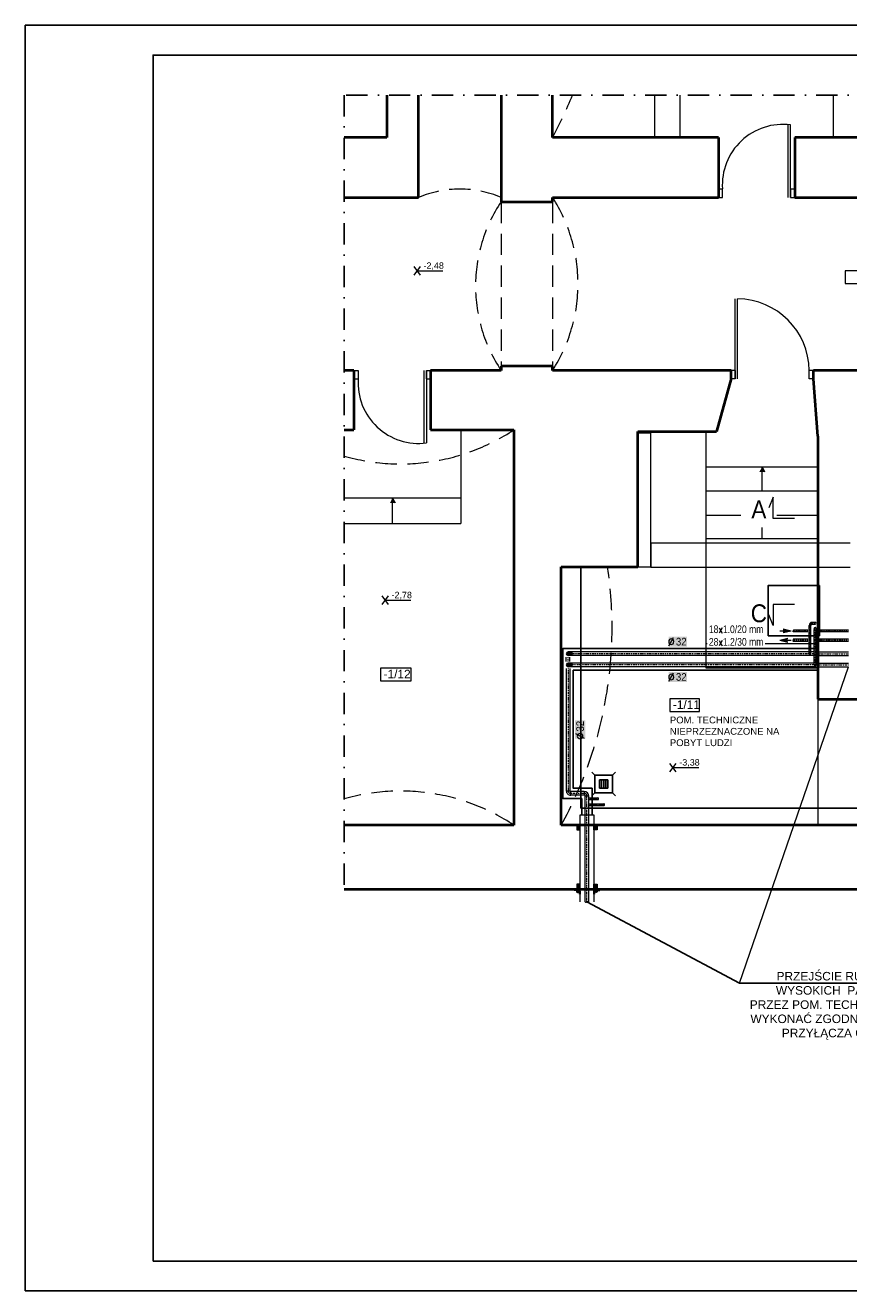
# Model space of a CAD drawing. Header units: millimetres. Extents: x -368 to 1732, y 4913 to 6398.
# Tile 1 of 24: x -368 to 598, y 4913 to 6398. Entities that reach past the tile are written whole.
import ezdxf
from ezdxf.enums import TextEntityAlignment as Align
from ezdxf.lldxf.tags import DXFTag

# ---------------------------------------------------------------- set-up
doc = ezdxf.new("R2010")
doc.units = ezdxf.units.MM
for name, pattern in [('ACAD_ISO08W100', [36, 24, -3, 6, -3]), ('CONTINOUS', [0]), ('DASHDOT2', [0.5, 0.25, -0.125, 0, -0.125]), ('DASHED', [0.75, 0.5, -0.25])]:
    doc.linetypes.add(name, pattern=pattern)
for name, color, linetype in [('-- Budynek', 7, 'Continuous'), ('-- K_SANIT', 131, 'CONTINOUS'), ('-- Profil_Opis', 11, 'Continuous'), ('-- RAMKA', 11, 'Continuous'), ('-- węzeł', 11, 'Continuous')]:
    doc.layers.add(name, color=color, linetype=linetype)
for name, color, linetype, lineweight in [('-- CO_opis', 11, 'Continuous', 0), ('-- CO_p', 51, 'Continuous', 9), ('-- CO_rury', 11, 'Continuous', 9), ('-- CO_z', 51, 'Continuous', 9), ('-- istn. instalacja', 11, 'Continuous', 5), ('_NOŚNE', 73, 'Continuous', 40), ('A30_DRZWI', 3, 'Continuous', 15), ('Dodatki', 11, 'Continuous', 9), ('OPISY', 1, 'Continuous', 9), ('PRZERYWANA', 50, 'DASHED', 15)]:
    doc.layers.add(name, color=color, linetype=linetype, lineweight=lineweight)
doc.styles.add('A', font='arial.ttf', dxfattribs={"width": 0.9})
doc.styles.add('INSTADT', font='arial.ttf', dxfattribs={"width": 0.9})
doc.styles.add('R', font='romans.shx')
doc.styles.get("Standard").update_dxf_attribs({"font": 'arial.ttf'})
tags = doc.linetypes.add('DASH', pattern=[15, 10, -5]).pattern_tags.tags
tags[6:7] = [DXFTag(74, 4), DXFTag(75, 0), DXFTag(340, '0'), DXFTag(46, 0.0), DXFTag(50, 0.0), DXFTag(44, 0.0), DXFTag(45, 0.0)]
tags[4:5] = [DXFTag(74, 4), DXFTag(75, 0), DXFTag(340, '0'), DXFTag(46, 0.0), DXFTag(50, 0.0), DXFTag(44, 0.0), DXFTag(45, 0.0)]

# ---------------------------------------------------------------- blocks, each defined once
blk = doc.blocks.new('*U5')
at = {"layer": '-- RAMKA', "color": 50}
blk.add_line((0, 2970), (300, 2970), dxfattribs=at)
blk.add_lwpolyline([(0, 2970), (4200, 2970), (4200, 0), (0, 0)], close=True, dxfattribs=at)
at = {"layer": '-- RAMKA', "color": 11}
blk.add_lwpolyline([(300, 69.4), (4130, 69.4), (4130, 2900), (300, 2900)], close=True, dxfattribs=at)
blk = doc.blocks.new('-- fi_średnica_k')
blk.add_hatch(color=251).paths.add_polyline_path([(21.4, 32), (-21.4, 32), (-21.4, 8), (21.4, 8)])
at = {"insert": (-6.8, 20), "char_height": 20, "width": 56.29, "attachment_point": 6, "style": 'R'}
blk.add_mtext('{\\C11;%%C}', dxfattribs=at)
at = {"color": 7, "style": 'A', "width": 0.9, "flags": 12}
blk.add_attdef('SR', text='', height=18, dxfattribs=at).set_placement((8, 20), align=Align.MIDDLE_CENTER)
blk = doc.blocks.new('*U768')
at = {"color": 0, "ltscale": 10}
for p, q in [((-791, 21), (-633, 21)), ((-791, -21), (-633, -21))]:
    blk.add_line(p, q, dxfattribs=at)
at = {"color": 50, "linetype": 'DASHDOT2', "ltscale": 40}
blk.add_line((-791, 0), (-633, 0), dxfattribs=at)
blk = doc.blocks.new('-- KOLANO 2D 32')
at = {"color": 0, "ltscale": 2}
for points in [[(-2.1, 0), (-2.1, 0), (2.1, 0), (2.1, 0)], [(3.2, 5.3), (3.2, 5.3), (3.2, 1.1), (3.2, 1.1)]]:
    blk.add_lwpolyline(points, dxfattribs=at)
at = {"color": 0, "linetype": 'ByBlock'}
for radius in [5.32, 1.08]:
    blk.add_arc((3.2, 0), radius, 90, 180, dxfattribs=at)
at = {"color": 50, "linetype": 'ByBlock'}
blk.add_arc((3.2, 0), 3.2, 90, 180, dxfattribs=at)
blk = doc.blocks.new('*U56')
blk.add_blockref('-- KOLANO 2D 32', (0, 0))
blk = doc.blocks.new('*U562')
at = {"color": 0, "ltscale": 10}
for p, q in [((161, 21), (1402, 21)), ((161, -21), (1402, -21))]:
    blk.add_line(p, q, dxfattribs=at)
at = {"color": 50, "linetype": 'DASHDOT2', "ltscale": 40}
blk.add_line((161, 0), (1402, 0), dxfattribs=at)
blk = doc.blocks.new('-- WGC')
h = blk.add_hatch()
h.set_pattern_fill('AR-RSHKE', color=50, scale=0.01, angle=45, style=0)
h.set_pattern_definition([(45, (0, -7.051), (2.42467, 6.73519), [1.524, -1.27, 1.778, -0.762, 2.286, -1.016]), (45, (0.9878, -5.8836), (2.42467, 6.73519), [1.27, -4.826, 1.016, -1.524]), (45, (3.3676, -3.9528), (2.42467, 6.73519), [0.762, -7.874]), (135, (0, -7.051), (-3.681905, 0.628618), [2.921, -9.271]), (135, (1.0776, -5.9734), (-3.681905, 0.628618), [2.8575, -9.3345]), (135, (1.9757, -5.0754), (-3.681905, 0.628618), [2.667, -9.525]), (135, (3.3676, -3.9528), (-3.681905, 0.628618), [2.921, -9.271]), (135, (3.9064, -3.414), (-3.681905, 0.628618), [2.921, -9.271]), (135, (5.3882, -1.6629), (-3.681905, 0.628618), [2.794, -9.398])])
h.paths.add_polyline_path([(118, -110), (53, -110, 0.727482), (53, -157), (62, -157, -0.572388), (62, -173), (33, -173), (33, -187), (65, -187, 0.71517), (65, -143), (55, -143, -0.604437), (55, -125), (118, -125)])
at = {"color": 50}
for p, q in [((62, -173), (33, -173)), ((118, -110), (118, -125))]:
    blk.add_line(p, q, dxfattribs=at)
at = {"color": 11}
blk.add_lwpolyline([(25, -110), (25, -253), (0, -253), (0, -110)], dxfattribs=at)
at = {"color": 50}
blk.add_lwpolyline([(33, -110), (33, -250), (25, -250), (25, -110)], dxfattribs=at)
for points in [[(33, -173), (62, -173, 0.572388), (62, -157), (53, -157, -0.727482), (53, -110), (118, -110)], [(33, -187), (65, -187, 0.71517), (65, -143), (55, -143, -0.604437), (55, -125), (118, -125)]]:
    blk.add_lwpolyline(points, format="xyb", dxfattribs=at)
blk = doc.blocks.new('- KOŃĆÓWKA')
at = {"color": 50}
blk.add_spline([(0, 0), (1, 2.4), (0, 5), (-1, 7.6), (0, 10), (1, 8.6), (0.3, 6.2)], degree=3, dxfattribs=at)
blk = doc.blocks.new('*U769')
at = {"color": 0, "ltscale": 10}
for p, q in [((-1921, 21), (926, 21)), ((-1921, -21), (926, -21))]:
    blk.add_line(p, q, dxfattribs=at)
at = {"color": 50, "linetype": 'DASHDOT2', "ltscale": 40}
blk.add_line((-1921, 0), (926, 0), dxfattribs=at)
blk = doc.blocks.new('-- WPUST_Ż_100')
at = {"color": 50}
for p, q in [((-13.9, 13.9), (-10.3, 10.3)), ((-10.3, 10.3), (-10.3, -10.3)), ((10.3, 10.3), (-10.3, 10.3)), ((-2.5, 5), (-2.5, -5)), ((0, 5), (0, -5)), ((2.5, 5), (2.5, -5)), ((10.3, 10.3), (13.9, 13.9)), ((10.3, -10.3), (10.3, 10.3)), ((-13.9, -13.9), (-10.3, -10.3)), ((-10.3, -10.3), (10.3, -10.3)), ((10.3, -10.3), (13.9, -13.9))]:
    blk.add_line(p, q, dxfattribs=at)
at = {"color": 11}
for p, q in [((-5, -5), (-5, 5)), ((-5, 5), (5, 5)), ((5, 5), (5, -5)), ((5, -5), (-5, -5))]:
    blk.add_line(p, q, dxfattribs=at)
blk = doc.blocks.new('*U620')
at = {"color": 0, "ltscale": 10}
for p, q in [((-877, 11), (-701, 11)), ((-877, -11), (-701, -11))]:
    blk.add_line(p, q, dxfattribs=at)
at = {"color": 50, "linetype": 'DASHDOT2', "ltscale": 40}
blk.add_line((-877, 0), (-701, 0), dxfattribs=at)
blk = doc.blocks.new('*U844')
at = {"color": 0, "ltscale": 10}
for p, q in [((-877, 11), (-460, 11)), ((-877, -11), (-460, -11))]:
    blk.add_line(p, q, dxfattribs=at)
at = {"color": 50, "linetype": 'DASHDOT2', "ltscale": 40}
blk.add_line((-877, 0), (-460, 0), dxfattribs=at)
blk = doc.blocks.new('*U845')
at = {"color": 0, "ltscale": 10}
for p, q in [((-735, 11), (-404, 11)), ((-735, -11), (-404, -11))]:
    blk.add_line(p, q, dxfattribs=at)
at = {"color": 50, "linetype": 'DASHDOT2', "ltscale": 40}
blk.add_line((-735, 0), (-404, 0), dxfattribs=at)
blk = doc.blocks.new('-- KOLANO 2D 15')
at = {"color": 0, "linetype": 'ByBlock'}
for p, q in [((1.1, 0), (-1.1, 0)), ((2.5, 3.6), (2.5, 1.5))]:
    blk.add_line(p, q, dxfattribs=at)
for radius, start, end in [(3.63, 90.9555, 179.6042), (1.5, 92.3564, 179.0242)]:
    blk.add_arc((2.6, 0), radius, start, end, dxfattribs=at)
at = {"color": 50, "linetype": 'ByBlock'}
blk.add_arc((2.6, 0), 2.56, 91.3597, 179.4368, dxfattribs=at)
blk = doc.blocks.new('*U735')
blk.add_blockref('-- KOLANO 2D 15', (0, 0))
blk = doc.blocks.new('*U734')
at = {"color": 0, "ltscale": 10}
for p, q in [((-616, 11), (-580, 11)), ((-616, -11), (-580, -11))]:
    blk.add_line(p, q, dxfattribs=at)
at = {"color": 50, "linetype": 'DASHDOT2', "ltscale": 40}
blk.add_line((-616, 0), (-580, 0), dxfattribs=at)
blk = doc.blocks.new('*U765')
at = {"color": 0, "ltscale": 10}
for p, q in [((411, 21), (436, 21)), ((411, -21), (436, -21))]:
    blk.add_line(p, q, dxfattribs=at)
at = {"color": 50, "linetype": 'DASHDOT2', "ltscale": 40}
blk.add_line((411, 0), (436, 0), dxfattribs=at)
blk = doc.blocks.new('*U772')
at = {"color": 0, "ltscale": 10}
for p, q in [((-1659, 21), (-224, 21)), ((-1659, -21), (-224, -21))]:
    blk.add_line(p, q, dxfattribs=at)
at = {"color": 50, "linetype": 'DASHDOT2', "ltscale": 40}
blk.add_line((-1659, 0), (-224, 0), dxfattribs=at)
blk = doc.blocks.new('*U764')
blk.add_blockref('-- KOLANO 2D 32', (0, 0))
blk = doc.blocks.new('*U771')
at = {"color": 0, "ltscale": 10}
for p, q in [((-1817, 21), (968, 21)), ((-1817, -21), (968, -21))]:
    blk.add_line(p, q, dxfattribs=at)
at = {"color": 50, "linetype": 'DASHDOT2', "ltscale": 40}
blk.add_line((-1817, 0), (968, 0), dxfattribs=at)
blk = doc.blocks.new('*U801')
at = {"color": 0, "ltscale": 10}
for p, q in [((-1921, 21), (-1541, 21)), ((-1921, -21), (-1541, -21))]:
    blk.add_line(p, q, dxfattribs=at)
at = {"color": 50, "linetype": 'DASHDOT2', "ltscale": 40}
blk.add_line((-1921, 0), (-1541, 0), dxfattribs=at)
blk = doc.blocks.new('-- KOL STALOWE_rz DN32_1')
at = {"linetype": 'DASHDOT2', "ltscale": 30}
h = blk.add_hatch(color=251, dxfattribs=at)
h.dxf.hatch_style = 1
edge = h.paths.add_edge_path()
edge.add_line((42.4, 21.2), (0, 21.2))
edge.add_arc((0, 0), 21.2, 90, 270)
edge.add_line((0, -21.2), (42.4, -21.2))
edge.add_line((42.4, -21.2), (42.4, 21.2))
for p, q in [((42.4, 21.2), (0, 21.2)), ((42.4, 21.2), (42.4, -21.2)), ((42.4, -21.2), (0, -21.2))]:
    blk.add_line(p, q)
at = {"color": 50, "linetype": 'DASHDOT2', "ltscale": 20}
blk.add_line((42.4, 0), (0, 0), dxfattribs=at)
blk.add_arc((0, 0), 21.2, 90, 270)
blk = doc.blocks.new('*U770')
blk.add_blockref('-- KOL STALOWE_rz DN32_1', (0, 0))
blk = doc.blocks.new('*U773')
at = {"color": 0, "ltscale": 10}
for p, q in [((-1659, 21), (-1609, 21)), ((-1659, -21), (-1609, -21))]:
    blk.add_line(p, q, dxfattribs=at)
at = {"color": 50, "linetype": 'DASHDOT2', "ltscale": 40}
blk.add_line((-1659, 0), (-1609, 0), dxfattribs=at)
blk = doc.blocks.new('*U804')
at = {"color": 0, "ltscale": 10}
for p, q in [((1337, 21), (1702, 21)), ((1337, -21), (1702, -21))]:
    blk.add_line(p, q, dxfattribs=at)
at = {"color": 50, "linetype": 'DASHDOT2', "ltscale": 40}
blk.add_line((1337, 0), (1702, 0), dxfattribs=at)
blk = doc.blocks.new('-- KIERUNEK')
blk.add_hatch(color=11).paths.add_polyline_path([(-257, 88), (-632, 0), (-257, -88)])
at = {"color": 11}
for q in [(-257, 88), (-257, -88), (-100, 0)]:
    blk.add_line((-632, 0), q, dxfattribs=at)
blk = doc.blocks.new('*U846')
at = {"color": 0, "ltscale": 10}
for p, q in [((1959, 14), (2129, 14)), ((1959, -14), (2129, -14))]:
    blk.add_line(p, q, dxfattribs=at)
at = {"color": 50, "linetype": 'DASHDOT2', "ltscale": 40}
blk.add_line((1959, 0), (2129, 0), dxfattribs=at)
blk = doc.blocks.new('*U847')
at = {"color": 0, "ltscale": 10}
for p, q in [((1018, 9), (1187, 9)), ((1018, -9), (1187, -9))]:
    blk.add_line(p, q, dxfattribs=at)
at = {"color": 50, "linetype": 'DASHDOT2', "ltscale": 40}
blk.add_line((1018, 0), (1187, 0), dxfattribs=at)
blk = doc.blocks.new('*U849')
at = {"color": 0, "ltscale": 10}
for p, q in [((2505, 14), (2870, 14)), ((2505, -14), (2870, -14))]:
    blk.add_line(p, q, dxfattribs=at)
at = {"color": 50, "linetype": 'DASHDOT2', "ltscale": 40}
blk.add_line((2505, 0), (2870, 0), dxfattribs=at)
blk = doc.blocks.new('*U848')
at = {"color": 0, "ltscale": 10}
for p, q in [((1625, 9), (1990, 9)), ((1625, -9), (1990, -9))]:
    blk.add_line(p, q, dxfattribs=at)
at = {"color": 50, "linetype": 'DASHDOT2', "ltscale": 40}
blk.add_line((1625, 0), (1990, 0), dxfattribs=at)
blk = doc.blocks.new('*U898')
at = {"color": 0, "ltscale": 10}
for p, q in [((-807, 11), (-701, 11)), ((-807, -11), (-701, -11))]:
    blk.add_line(p, q, dxfattribs=at)
at = {"color": 50, "linetype": 'DASHDOT2', "ltscale": 40}
blk.add_line((-807, 0), (-701, 0), dxfattribs=at)

msp = doc.modelspace()

# ---------------------------------------------------------------- hatches: boundary and pattern name
at = {"layer": '-- CO_rury', "linetype": 'ACAD_ISO08W100', "ltscale": 20}
h = msp.add_hatch(dxfattribs=at)
h.set_pattern_fill('ANSI31', color=50, scale=0.16, angle=135, style=0)
h.set_pattern_definition([(360, (91285.40014, 164809.4407), (-1e-15, 0.508), [])])
h.paths.add_polyline_path([(279, 5453.5), (283, 5453.5), (283, 5459.1), (279, 5459.1)])
h = msp.add_hatch(dxfattribs=at)
h.set_pattern_fill('ANSI31', color=50, scale=0.16, angle=135, style=0)
h.set_pattern_definition([(180, (-90703.3676, 164809.4407), (3e-16, 0.508), [])])
h.paths.add_polyline_path([(303, 5453.5), (299, 5453.5), (299, 5459.1), (303, 5459.1)])
h = msp.add_hatch(dxfattribs=at)
h.set_pattern_fill('ANSI31', color=50, scale=0.16, angle=135, style=0)
h.set_pattern_definition([(360, (91285.40014, 164740.0407), (-1e-15, 0.508), [])])
h.paths.add_polyline_path([(279, 5384.1), (283, 5384.1), (283, 5389.7), (279, 5389.7)])
h = msp.add_hatch(dxfattribs=at)
h.set_pattern_fill('ANSI31', color=50, scale=0.16, angle=135, style=0)
h.set_pattern_definition([(180, (-90703.3676, 164740.0407), (3e-16, 0.508), [])])
h.paths.add_polyline_path([(303, 5384.1), (299, 5384.1), (299, 5389.7), (303, 5389.7)])
at = {"layer": 'Dodatki'}
for points in [[(493.4, 5873.7), (496.4, 5879.4), (499.4, 5873.7)], [(60, 5837.2), (63, 5842.9), (66.1, 5837.2)]]:
    msp.add_hatch(color=256, dxfattribs=at).paths.add_polyline_path(points)

# ---------------------------------------------------------------- linework, layer by layer
at = {"layer": '-- Budynek', "color": 50, "linetype": 'DASH'}
for q in [(283.9, 5762.1), (740.3, 5479.1)]:
    msp.add_line((283.9, 5479.1), q, dxfattribs=at)
at = {"layer": '-- Budynek', "color": 50, "linetype": 'DASHDOT2', "ltscale": 100}
msp.add_lwpolyline([(785.2, 6315.9), (6.3, 6315.9), (6.3, 5384.1)], dxfattribs=at)
at = {"layer": '-- Budynek', "color": 50, "linetype": 'DASH', "elevation": 0}
msp.add_lwpolyline([(563.8, 5740.4), (503.8, 5740.4), (503.8, 5681.4), (563.8, 5681.4)], close=True, dxfattribs=at)
at = {"layer": '-- CO_p', "linetype": 'ACAD_ISO08W100', "ltscale": 20}
msp.add_line((557.8, 5644.9), (559.9, 5644.9), dxfattribs=at)
at = {"layer": '-- CO_rury', "color": 11}
msp.add_lwpolyline([(283, 5369.1), (283, 5471.1), (299, 5471.1), (299, 5369.1)], dxfattribs=at)
at = {"layer": '-- CO_rury', "color": 50, "linetype": 'ACAD_ISO08W100', "ltscale": 20}
for points in [[(279, 5459.1), (279, 5453.5), (283, 5453.5), (283, 5459.1)], [(303, 5459.1), (303, 5453.5), (299, 5453.5), (299, 5459.1)], [(279, 5389.7), (279, 5384.1), (283, 5384.1), (283, 5389.7)], [(303, 5389.7), (303, 5384.1), (299, 5384.1), (299, 5389.7)]]:
    msp.add_lwpolyline(points, close=True, dxfattribs=at)
at = {"layer": '-- CO_rury', "color": 11}
msp.add_circle((558.8, 5689.8), 1.06, dxfattribs=at)
at = {"layer": '-- CO_rury', "color": 11, "linetype": 'ACAD_ISO08W100', "ltscale": 20}
for centre, radius, start, end in [((558.8, 5689.8), 1.06, 0, 180), ((558.8, 5689.8, 0), 1.06, 0, 180), ((558.8, 5647.1), 1.07, 180, 0)]:
    msp.add_arc(centre, radius, start, end, dxfattribs=at)
at = {"layer": '-- CO_rury', "color": 11, "linetype": 'Continuous', "ltscale": 20}
for centre, start, end in [((558.8, 5696), 270, 90), ((552.7, 5660.3, 0), 180, 360)]:
    msp.add_arc(centre, 1.06, start, end, dxfattribs=at)
at = {"layer": '-- CO_rury', "linetype": 'ACAD_ISO08W100', "ltscale": 20}
for centre in [(303.7, 5490.1), (310.7, 5483.1)]:
    msp.add_arc(centre, 1.07, 270, 90, dxfattribs=at)
at = {"layer": '-- CO_z', "linetype": 'ACAD_ISO08W100', "ltscale": 20}
msp.add_line((553.8, 5658.2), (551.6, 5658.2), dxfattribs=at)
at = {"layer": '-- istn. instalacja', "color": 11, "linetype": 'Continuous', "ltscale": 2}
msp.add_lwpolyline([(350.9, 5762.1), (365.9, 5762.1), (365.9, 5919.1), (350.9, 5919.1)], close=True, dxfattribs=at)
msp.add_lwpolyline([(599.9, 5790), (365.9, 5790), (365.9, 5762), (599.9, 5762)], dxfattribs=at)
at = {"layer": '-- RAMKA', "linetype": 'DASH'}
msp.add_lwpolyline([(297.1, 5471.1), (297.1, 5502.4), (275, 5502.4), (275, 5640.9), (561.9, 5640.9)], dxfattribs=at)
at = {"layer": '_NOŚNE'}
for p, q in [((56.3, 6315.9), (56.3, 6265.9)), ((93.5, 6195.8), (93.5, 6315.9)), ((190.4, 6315.9), (190.4, 6190.7)), ((250.6, 6265.9), (250.6, 6315.9)), ((56.3, 6265.9), (6.3, 6265.9)), ((445.3, 6265.9), (250.6, 6265.9)), ((445.3, 6265.9), (445.3, 6195.8)), ((740.3, 6265.9), (535, 6265.9)), ((535, 6265.9), (535, 6195.8)), ((6.3, 6195.8), (93.5, 6195.8)), ((250.6, 6190.7), (250.6, 6195.8)), ((250.6, 6195.8), (445.3, 6195.8)), ((535, 6195.8), (740.3, 6195.8)), ((190.4, 6190.7), (250.6, 6190.7)), ((17.7, 5992.7), (6.3, 5992.7)), ((17.7, 5992.7), (17.7, 5923)), ((190.4, 5992.7), (107.5, 5992.7)), ((107.5, 5992.7), (107.5, 5923)), ((250.6, 5997.8), (190.4, 5997.8)), ((190.4, 5997.8), (190.4, 5992.7)), ((250.6, 5992.7), (250.6, 5997.8)), ((460.3, 5992.7), (250.6, 5992.7)), ((460.3, 5983.4), (460.3, 5992.7)), ((740.3, 5992.7), (556.8, 5992.7)), ((556.8, 5982.7), (556.8, 5992.7)), ((460.3, 5983.4), (442.9, 5921.1)), ((561.9, 5915.5), (556.8, 5982.7)), ((6.3, 5923), (17.7, 5923)), ((107.5, 5923), (205.3, 5923)), ((205.3, 5923), (205.3, 5459.1)), ((350.9, 5921.1), (442.9, 5921.1)), ((350.9, 5762.1), (350.9, 5921.1)), ((561.9, 5915.5), (561.9, 5607.1)), ((260.9, 5459.1), (260.9, 5762.1)), ((260.9, 5762.1), (350.9, 5762.1)), ((561.9, 5607.1), (740.9, 5607.1)), ((205.3, 5459.1), (6.3, 5459.1)), ((740.3, 5459.1), (260.9, 5459.1)), ((6.3, 5384.1), (740.3, 5384.1))]:
    msp.add_line(p, q, dxfattribs=at)
at = {"layer": 'A30_DRZWI'}
for p, q in [((527, 6195.8), (527, 6280.8)), ((530, 6195.8), (530, 6280.8)), ((445, 6205.8), (450, 6205.8)), ((445, 6195.8), (450, 6195.8)), ((450, 6195.8), (450, 6205.8)), ((530, 6205.8), (535, 6205.8)), ((530, 6205.8), (530, 6195.8)), ((530, 6195.8), (535, 6195.8)), ((464.8, 5982.7), (464.8, 6076.7)), ((467.8, 5982.7), (467.8, 6076.7)), ((17.7, 5992.7), (22.7, 5992.7)), ((22.7, 5992.7), (22.7, 5982.7)), ((99.7, 5992.7), (99.7, 5907.7)), ((102.7, 5992.7), (102.7, 5907.7)), ((102.7, 5992.7), (107.7, 5992.7)), ((102.7, 5982.7), (102.7, 5992.7)), ((464.8, 5992.7), (459.8, 5992.7)), ((464.8, 5992.7), (464.8, 5982.7)), ((551.8, 5982.7), (551.8, 5992.7)), ((556.8, 5992.7), (551.8, 5992.7)), ((17.7, 5982.7), (22.7, 5982.7)), ((102.7, 5982.7), (107.7, 5982.7)), ((464.8, 5982.7), (459.8, 5982.7)), ((556.8, 5982.7), (551.8, 5982.7))]:
    msp.add_line(p, q, dxfattribs=at)
for centre, radius, start, end in [((520.8, 6210.4), 71, 82.5489, 183.7559), ((466.9, 5991.8), 84.9, 0.6292, 89.3708), ((93.5, 5978.1), 71, 176.2441, 277.4511)]:
    msp.add_arc(centre, radius, start, end, dxfattribs=at)
at = {"layer": 'Dodatki', "ltscale": 0.8}
for p, q in [((370.5, 6265.9), (370.5, 6315.9)), ((400.4, 6265.9), (400.4, 6315.9)), ((580.3, 6265.9), (580.3, 6315.9)), ((143, 5923), (143, 5813)), ((430.9, 5643.4), (430.9, 5921.1)), ((430.9, 5879.4), (561.9, 5879.4)), ((496.4, 5795.4), (496.4, 5879.4)), ((430.9, 5851.4), (561.9, 5851.4)), ((143, 5842.9), (6.3, 5842.9)), ((63, 5813), (63, 5842.9)), ((430.9, 5823), (561.9, 5823)), ((6.3, 5813), (143, 5813)), ((430.9, 5795.4), (561.9, 5795.4)), ((430.9, 5672.4), (561.9, 5672.4)), ((561.9, 5643.4), (430.9, 5643.4)), ((561.9, 5607.1), (561.9, 5459.1))]:
    msp.add_line(p, q, dxfattribs=at)
at = {"layer": 'Dodatki'}
for p, q in [((88.2, 6104.5), (95.7, 6114.5)), ((95.7, 6104.5), (88.2, 6114.5)), ((91.9, 6109.5), (122, 6109.5)), ((496.4, 5879.4), (499.4, 5873.7)), ((63, 5842.9), (66.1, 5837.2)), ((50.7, 5718), (58.2, 5728)), ((58.2, 5718), (50.7, 5728)), ((54.4, 5723), (84.5, 5723)), ((388.3, 5521.6), (395.8, 5531.6)), ((395.8, 5521.6), (388.3, 5531.6)), ((392, 5526.6), (422.1, 5526.6))]:
    msp.add_line(p, q, dxfattribs=at)
for points in [[(625.5, 6109.5), (594.1, 6109.5), (594.1, 6094.7), (625.5, 6094.7)], [(85, 5643.2), (48.9, 5643.2), (48.9, 5628.4), (85, 5628.4)], [(423.1, 5607.4), (388.3, 5607.4), (388.3, 5592.6), (423.1, 5592.6)]]:
    msp.add_lwpolyline(points, close=True, dxfattribs=at)
at = {"layer": 'PRZERYWANA', "ltscale": 50}
for p, q in [((190.4, 6190.7), (190.4, 5997.8)), ((250.6, 6190.7), (250.6, 5997.8))]:
    msp.add_line(p, q, dxfattribs=at)
for centre, radius, start, end in [((-186.9, 6502.3), 497.3, 331.6129, 337.9831), ((142, 6080), 125.5, 67.2839, 112.7161), ((94, 6094.3), 186.6, 327.0376, 32.9624), ((338, 6091.7), 177.7, 146.1323, 213.8677), ((72.4, 6123.7), 240.7, 254.0382, 303.5017), ((-160.1, 5691), 480.6, 331.1416, 8.4975), ((72.4, 5258.4), 240.7, 56.4983, 105.9618)]:
    msp.add_arc(centre, radius, start, end, dxfattribs=at)

# ---------------------------------------------------------------- block references
at = {"layer": '-- CO_opis', "lineweight": 0}
ref = msp.add_blockref('-- fi_średnica_k', (397.6, 5664.4), dxfattribs=dict(at, xscale=0.5, yscale=0.5))
ref.add_attrib('SR', '32', dxfattribs={"layer": '0', "color": 7, "height": 9, "style": 'A', "width": 0.9}).set_placement((401.7, 5674.4), align=Align.MIDDLE_CENTER)
at = {"layer": '-- CO_opis', "ltscale": 20, "yscale": 0.1, "zscale": 0.1}
for name, p, xscale in [('*U770', (268.9, 5660.3), 0.1), ('*U771', (370, 5660.3), -0.1), ('*U770', (268.9, 5647.1), 0.1), ('*U769', (365.7, 5647.1), -0.1), ('*U768', (208.8, 5496.3, 0), -0.1)]:
    msp.add_blockref(name, p, dxfattribs=dict(at, xscale=xscale))
at = {"layer": '-- CO_opis', "ltscale": 20, "yscale": 0.1, "zscale": 0.1, "rotation": 90}
for name, p, xscale in [('*U773', (268.9, 5817), 0.1), ('*U772', (268.9, 5477.1), -0.1), ('*U562', (291, 5353), 0.1)]:
    msp.add_blockref(name, p, dxfattribs=dict(at, xscale=xscale))
at = {"layer": '-- CO_opis', "lineweight": 0}
ref = msp.add_blockref('-- fi_średnica_k', (397.6, 5622.9), dxfattribs=dict(at, xscale=0.5, yscale=0.5))
ref.add_attrib('SR', '32', dxfattribs={"layer": '0', "color": 7, "height": 9, "style": 'A', "width": 0.9}).set_placement((401.7, 5633), align=Align.MIDDLE_CENTER)
ref = msp.add_blockref('-- fi_średnica_k', (293, 5571.2), dxfattribs=dict(at, xscale=0.5, yscale=0.5, rotation=90))
ref.add_attrib('SR', '32', dxfattribs={"layer": '0', "color": 7, "height": 9, "rotation": 90, "style": 'A', "width": 0.9}).set_placement((283, 5575.2), align=Align.MIDDLE_CENTER)
at = {"layer": '-- CO_opis', "ltscale": 20}
for name, p, rotation in [('*U764', (272.1, 5496.3), 90.00068354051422), ('*U56', (287.8, 5496.3, 0), 270.0006835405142)]:
    msp.add_blockref(name, p, dxfattribs=dict(at, rotation=rotation))
at = {"layer": '-- CO_p', "color": 11, "linetype": 'ACAD_ISO08W100', "ltscale": 20, "xscale": 0.1, "yscale": 0.1, "zscale": 0.1}
msp.add_blockref('*U801', (751.9, 5647.1), dxfattribs=at)
at = {"layer": '-- CO_rury', "color": 91, "linetype": 'ACAD_ISO08W100', "ltscale": 20, "yscale": 0.0254, "zscale": 0.0254}
for p, xscale in [((514.6, 5686.9), -0.0254), ((533.2, 5676.1), 0.0254)]:
    msp.add_blockref('-- KIERUNEK', p, dxfattribs=dict(at, xscale=xscale))
at = {"layer": '-- CO_rury', "linetype": 'ACAD_ISO08W100', "ltscale": 20, "rotation": 180.0000683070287}
for p, xscale, yscale, zscale in [((533.2, 5687.8), 0.1800821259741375, 0.1800821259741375, 0.1637110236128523), ((533.2, 5677.5), 0.2801277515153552, 0.2801277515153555, 0.2546615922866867)]:
    msp.add_blockref('- KOŃĆÓWKA', p, dxfattribs=dict(at, xscale=xscale, yscale=yscale, zscale=zscale))
at = {"layer": '-- CO_rury', "linetype": 'ACAD_ISO08W100', "ltscale": 20, "yscale": 0.1, "zscale": 0.1}
for name, p, xscale in [('*U847', (651.9, 5686.9), -0.1), ('*U848', (760.4, 5686.9), -0.1), ('*U846', (746.1, 5676.1), -0.1), ('*U849', (848.4, 5676.1), -0.1), ('*U898', (373.9, 5490.1), 0.1), ('*U620', (380.9, 5483.1), 0.1)]:
    msp.add_blockref(name, p, dxfattribs=dict(at, xscale=xscale))
at = {"layer": '-- CO_rury', "color": 11, "linetype": 'Continuous', "ltscale": 20, "rotation": 0.0006835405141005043}
msp.add_blockref('*U735', (552.7, 5693.4), dxfattribs=at)
at = {"layer": '-- CO_rury', "color": 11, "linetype": 'Continuous', "ltscale": 20, "xscale": 0.1, "yscale": 0.1, "zscale": 0.1, "rotation": 89.99999999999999}
msp.add_blockref('*U845', (552.7, 5733.8), dxfattribs=at)
at = {"layer": '-- CO_rury', "color": 11, "linetype": 'Continuous', "ltscale": 20, "xscale": 0.1, "yscale": 0.1, "zscale": 0.1}
msp.add_blockref('*U734', (616.8, 5696), dxfattribs=at)
at = {"layer": '-- CO_rury', "color": 11, "linetype": 'ACAD_ISO08W100', "ltscale": 20, "xscale": 0.1, "yscale": 0.1, "zscale": 0.1, "rotation": 89.99999999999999}
msp.add_blockref('*U844', (558.8, 5734.8), dxfattribs=at)
at = {"layer": '-- CO_rury', "color": 50, "linetype": 'ACAD_ISO08W100', "ltscale": 20, "yscale": 0.05}
for p, xscale, rotation in [((288.5, 5384.1), 0.05, 270.0000000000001), ((293.5, 5384.1), -0.05, 89.99999999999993)]:
    msp.add_blockref('-- WGC', p, dxfattribs=dict(at, xscale=xscale, rotation=rotation))
at = {"layer": '-- CO_rury', "color": 91, "linetype": 'ACAD_ISO08W100', "ltscale": 20, "xscale": 0.4241934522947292, "yscale": 0.4241934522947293, "zscale": 0.385630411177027, "rotation": 270.0000683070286}
msp.add_blockref('- KOŃĆÓWKA', (288.9, 5369.1), dxfattribs=at)
at = {"layer": '-- CO_z', "linetype": 'ACAD_ISO08W100', "ltscale": 20, "xscale": -0.1, "yscale": 0.1, "zscale": 0.1}
msp.add_blockref('*U765', (597.4, 5660.3), dxfattribs=at)
at = {"layer": '-- CO_z', "color": 11, "linetype": 'ACAD_ISO08W100', "ltscale": 20, "xscale": 0.1, "yscale": 0.1, "zscale": 0.1}
msp.add_blockref('*U804', (427.7, 5660.3), dxfattribs=at)
at = {"layer": '-- K_SANIT', "linetype": 'Continuous', "lineweight": 0, "rotation": 180}
msp.add_blockref('-- WPUST_Ż_100', (310.7, 5507.4, 0), dxfattribs=at)
at = {"layer": '-- RAMKA', "xscale": 0.5, "yscale": 0.5, "zscale": 0.5}
msp.add_blockref('*U5', (-367.9, 4912.7), dxfattribs=at)

# ---------------------------------------------------------------- texts
at = {"layer": 'OPISY', "width": 177.587, "attachment_point": 1}
for s, insert, char_height in [('-2,48', (99.3, 6119.5), 7.5), ('-2,78', (61.8, 5732.9), 7.5), ('-1/12', (52.4, 5641.4), 10), ('-1/11', (391.8, 5605.5), 10), ('POM. TECHNICZNE\\PNIEPRZEZNACZONE NA\\PPOBYT LUDZI', (388.3, 5586.5), 8), ('-3,38', (399.4, 5536.5), 7.5)]:
    msp.add_mtext(s, dxfattribs=dict(at, insert=insert, char_height=char_height))

# ---------------------------------------------------------------- next in the draw order: texts
at = {"layer": '-- CO_opis', "color": 171, "linetype": 'Continuous', "ltscale": 0.6, "insert": (492.7, 5819.1), "char_height": 21, "attachment_point": 8, "style": 'INSTADT', "bg_fill": 3, "box_fill_scale": 1.5, "bg_fill_color": 256, "bg_fill_transparency": 0}
msp.add_mtext('A', dxfattribs=at)
at = {"layer": '-- CO_opis', "insert": (498, 5674.1), "char_height": 9, "attachment_point": 6, "style": 'A', "bg_fill": 3, "box_fill_scale": 1.2, "bg_fill_color": 256, "bg_fill_transparency": 0}
msp.add_mtext('{\\W0.8;28\\Fromans|c0;x\\fArial|b0|i0|c238|p34;1.2/30 mm}', dxfattribs=at)
at = {"layer": '-- węzeł', "insert": (603.5, 5247), "char_height": 10, "attachment_point": 5, "bg_fill": 3, "box_fill_scale": 1, "bg_fill_color": 256, "bg_fill_transparency": 8520057}
msp.add_mtext('PRZEJŚCIE RUROCIĄGÓW\\P WYSOKICH  PARAMETRÓW\\PPRZEZ POM. TECHNICZNE NR -1/11,\\PWYKONAĆ ZGODNIE Z PROJEKTEM \\PPRZYŁĄCZA CIEPLNEGO', dxfattribs=at)

# ---------------------------------------------------------------- next in the draw order: linework, layer by layer
at = {"layer": '-- CO_opis', "color": 171, "linetype": 'Continuous', "lineweight": 0, "ltscale": 0.6}
msp.add_lwpolyline([(534.6, 5819.1), (509.6, 5819.1), (509.6, 5844.1), (504.6, 5831.6)], dxfattribs=at)
at = {"layer": '-- Profil_Opis'}
msp.add_lwpolyline([(723.6, 5273.6), (469.9, 5273.6), (291, 5369.1)], dxfattribs=at)
at = {"layer": '-- RAMKA', "linetype": 'DASH'}
msp.add_lwpolyline([(284.9, 5471.1), (284.9, 5490.2), (262.8, 5490.2), (262.8, 5666.4), (561.9, 5666.4)], dxfattribs=at)
at = {"layer": '-- węzeł', "lineweight": 0}
msp.add_line((469.9, 5273.6), (597.9, 5644.9), dxfattribs=at)

# ---------------------------------------------------------------- next in the draw order: texts
at = {"layer": '-- CO_opis', "insert": (498, 5688.9), "char_height": 9, "attachment_point": 6, "style": 'A', "bg_fill": 3, "box_fill_scale": 1.2, "bg_fill_color": 256, "bg_fill_transparency": 0}
msp.add_mtext('{\\W0.8;18\\Fromans|c0;x\\fArial|b0|i0|c238|p34;1.0/20 mm}', dxfattribs=at)

# ---------------------------------------------------------------- next in the draw order: linework, layer by layer
at = {"layer": '-- CO_opis', "color": 171, "linetype": 'Continuous', "lineweight": 0, "ltscale": 0.6, "elevation": 0}
msp.add_lwpolyline([(534.6, 5718.2), (509.6, 5718.2), (509.6, 5693.2), (504.6, 5705.7)], dxfattribs=at)

# ---------------------------------------------------------------- next in the draw order: texts
at = {"layer": '-- CO_opis', "color": 171, "linetype": 'Continuous', "ltscale": 0.6, "insert": (492.7, 5718.2, 0), "char_height": 21, "attachment_point": 2, "style": 'INSTADT'}
msp.add_mtext('C', dxfattribs=at)

doc.saveas('drawing.dxf')
